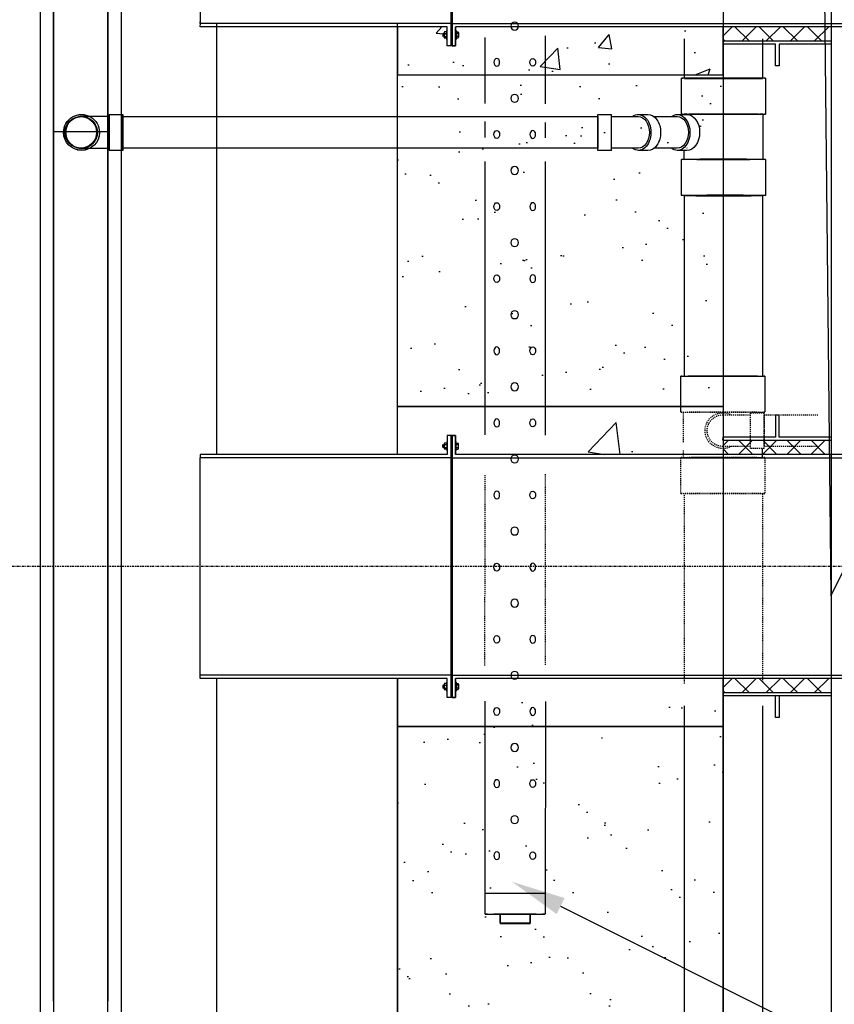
# Model space of a CAD drawing. Header units: inches. Extents: x -382 to 7445, y 651 to 1248.
# Tile 12 of 18: x 2131 to 2221, y 905 to 1014. Entities that reach past the tile are written whole.
import ezdxf
from ezdxf import colors
from ezdxf.entities.mleader import LeaderData, LeaderLine
from ezdxf.math import Vec2, Vec3

# ---------------------------------------------------------------- set-up
doc = ezdxf.new("R2010")
doc.units = ezdxf.units.IN
doc.header["$MEASUREMENT"] = 0
doc.linetypes.add('Center 1_4_', pattern=[0.53125, 0.25, -0.09375, 0.09375, -0.09375])
doc.linetypes.add('Dash - 1_16_', pattern=[0.1875, 0.125, -0.0625])
for name, color, linetype in [('A-DETL', 90, 'Continuous'), ('A-DETL-CNTR', 5, 'Center 1_4_'), ('A-DETL-THIN', 151, 'Continuous'), ('P-PIPE', 3, 'Continuous'), ('S-ANNO-NOTE', 2, 'Continuous')]:
    doc.layers.add(name, color=color, linetype=linetype)
doc.layers.add('A-FLOR-PATT', color=9, linetype='Continuous', true_color=0x808080)
doc.layers.add('A-WALL-PATT', color=9, linetype='Continuous', true_color=0x808080)
doc.styles.add('Annotative', font='romans.shx', dxfattribs={"width": 0.8, "height": 0.125})
pattern_1 = [(45, (-1543.1591, 609.7329), (-1.3357247, 1.3357247), []), (135, (-1543.1591, 609.7329), (-1.3357247, -1.3357247), [])]
pattern_2 = [(50, (0, 0), (28.6904, -2.51009), [3, -33]), (355, (0, 0), (-5.55005, 30.0877), [2.4, -26.4]), (100.4514, (2.39, -0.21), (23.14035, 27.5776), [2.5496, -28.0457]), (46.1842, (0, 8), (42.68965, -6.62077), [4.5, -49.5]), (96.6356, (3.557, 7.45), (37.3865, 38.96474), [3.8244, -42.06855]), (351.1842, (0, 8), (37.3865, 38.96474), [3.6, -39.6]), (21, (4, 6), (23.87628, -16.10476), [3, -33]), (326, (4, 6), (9.7326, 29.006), [2.4, -26.4]), (71.4514, (5.99, 4.658), (33.6089, 12.90125), [2.5496, -28.0457]), (37.5, (0, 0), (0.486394, 13.315754), [0, -26.08, 0, -26.8, 0, -26.5]), (7.5, (0, 0), (10.52278, 15.77647), [0, -15.28, 0, -25.48, 0, -10.1]), (327.5, (-8.92, 0), (21.352897, -0.902195), [0, -10, 0, -31.2, 0, -41.4]), (317.5, (-12.92, 0), (23.32745, 4.0042), [0, -13, 0, -20.72, 0, -29.4])]

# ---------------------------------------------------------------- blocks, each defined once
blk = doc.blocks.new('Mechanical_Box_H_rvt-1-ENLARGED MECHANICAL ROOM DRAIN AND VENT PLAN 1')
at = {"layer": 'A-DETL-THIN', "lineweight": -3}
for p, q in [((267.58, 900.7), (267.58, 1243.31)), ((269.08, 902.2), (269.08, 1243.31)), ((275.08, 1242.95), (275.08, 902.2)), ((276.58, 1242.95), (276.58, 900.7)), ((269.08, 1152.32), (269.08, 905.16)), ((275.08, 905.16), (275.08, 1152.32))]:
    blk.add_line(p, q, dxfattribs=at)
at = {"layer": 'A-WALL-PATT', "lineweight": -3}
blk.add_line((269.12, 1001.22), (275.12, 1001.22), dxfattribs=at)
at = {"layer": 'P-PIPE', "lineweight": -3}
for p, q in [((220.76, 1011.83), (220.76, 1004.33)), ((196.72, 1011.51), (196.72, 1007.11)), ((205.34, 1007.11), (205.34, 1011.51)), ((227.39, 1004.35), (227.39, 1011.65)), ((196.4, 1007.15), (196.4, 1003.17)), ((205.66, 1003.17), (205.67, 1007.15)), ((196.69, 1003.17), (196.69, 998.18)), ((206.14, 1003.13), (205.07, 1003.13)), ((210.45, 1003.13), (209.38, 1003.13)), ((214.93, 1003.13), (213.43, 1003.13)), ((213.43, 999.17), (213.43, 1003.13)), ((214.93, 1001.15), (214.93, 1003.13)), ((268.93, 1003.13), (267.43, 1003.13)), ((267.43, 1001.15), (267.43, 1003.13)), ((267.43, 1003.13), (267.43, 1001.15)), ((268.93, 1001.15), (268.93, 1003.13)), ((268.93, 1003.13), (268.93, 1001.15)), ((208.71, 1002.9), (206.14, 1002.9)), ((211.21, 1002.9), (210.45, 1002.9)), ((212.28, 1002.9), (211.21, 1002.9)), ((213.43, 1002.9), (212.28, 1002.9)), ((237.08, 1002.9), (214.93, 1002.9)), ((214.93, 1002.9), (214.93, 1001.15)), ((220.76, 1002.25), (220.76, 1000.54)), ((227.39, 1000.6), (227.39, 1002.37)), ((267.43, 1002.9), (237.08, 1002.9)), ((267.43, 1002.9), (267.43, 1001.15)), ((267.43, 1001.15), (267.43, 1002.9)), ((213.43, 1001.15), (213.43, 1001.15)), ((213.43, 1001.15), (213.43, 1001.15)), ((213.43, 1001.15), (213.43, 1001.15)), ((213.43, 1001.15), (213.43, 1001.15)), ((214.93, 1001.15), (214.93, 999.4)), ((214.93, 999.17), (214.93, 1001.15)), ((214.93, 1001.15), (214.93, 1001.15)), ((214.93, 1001.15), (214.93, 1001.15)), ((267.43, 1001.15), (267.43, 999.4)), ((267.43, 999.4), (267.43, 1001.15)), ((267.43, 1001.15), (267.43, 999.17)), ((267.43, 999.17), (267.43, 1001.15)), ((268.93, 1001.15), (268.93, 999.17)), ((268.93, 999.17), (268.93, 1001.15)), ((268.93, 1001.15), (268.93, 1001.15)), ((268.93, 1001.15), (268.93, 1001.15)), ((270.02, 1001.16), (270.02, 1001.15)), ((273.98, 1001.15), (273.98, 1001.16)), ((205.06, 999.4), (205.07, 999.4)), ((205.07, 999.17), (206.14, 999.17)), ((205.37, 998.17), (205.37, 999.07)), ((206.14, 999.4), (208.59, 999.4)), ((209.38, 999.17), (210.45, 999.17)), ((210.45, 999.4), (211.38, 999.4)), ((211.38, 999.4), (212.47, 999.4)), ((212.47, 999.4), (213.43, 999.4)), ((213.43, 999.17), (214.93, 999.17)), ((214.93, 999.4), (237.08, 999.4)), ((237.08, 999.4), (267.43, 999.4)), ((267.43, 999.17), (268.93, 999.17)), ((196.39, 998.18), (196.39, 994.2)), ((205.66, 994.2), (205.66, 998.17)), ((220.76, 997.96), (220.76, 967.69)), ((227.39, 967.73), (227.39, 997.96)), ((196.72, 994.16), (196.72, 974.25)), ((205.34, 974.26), (205.34, 994.16)), ((196.46, 974.22), (196.46, 970.27)), ((205.73, 970.3), (205.73, 974.22)), ((196.76, 966.23), (196.76, 965.23)), ((196.72, 937.79), (196.72, 735.8)), ((205.34, 893.21), (205.34, 937.79)), ((220.7, 938.28), (220.76, 914.78)), ((227.39, 914.78), (227.39, 938.3)), ((220.76, 917.07), (227.39, 917.07)), ((222.42, 914.8), (222.42, 913.8)), ((222.42, 913.76), (222.42, 914.76)), ((222.42, 913.8), (225.73, 913.8)), ((222.42, 913.76), (222.42, 913.8)), ((225.73, 913.8), (225.73, 914.8)), ((225.73, 914.76), (225.73, 913.76)), ((225.73, 913.8), (225.73, 913.76)), ((225.73, 913.76), (222.42, 913.76))]:
    blk.add_line(p, q, dxfattribs=at)
at = {"layer": 'P-PIPE', "linetype": 'Dash - 1_16_', "lineweight": -3}
for p, q in [((196.53, 969.96), (190.61, 969.96)), ((196.53, 968.21), (196.53, 970.19)), ((198.03, 970.19), (196.53, 970.19)), ((196.53, 969.96), (196.53, 968.21)), ((196.76, 970.24), (196.76, 970.18)), ((198.03, 966.23), (198.03, 970.19)), ((201.09, 969.96), (198.03, 969.96)), ((201.09, 970.19), (201.09, 970.19)), ((201.09, 970.19), (201.09, 970.19)), ((201.09, 970.19), (201.09, 970.19)), ((205.44, 966.94), (205.44, 970.24)), ((196.53, 968.21), (196.53, 966.46)), ((196.53, 966.23), (196.53, 968.21)), ((196.53, 968.21), (196.53, 968.21)), ((196.53, 968.21), (196.53, 968.21)), ((198.03, 968.21), (198.03, 968.21)), ((198.03, 968.21), (198.03, 968.21)), ((198.03, 968.21), (198.03, 968.21)), ((198.03, 968.21), (198.03, 968.21)), ((190.75, 966.46), (196.53, 966.46)), ((196.53, 966.23), (198.03, 966.23)), ((198.03, 966.46), (201.09, 966.46)), ((201.09, 966.23), (201.09, 966.23)), ((205.44, 965.23), (205.44, 966.07)), ((196.46, 965.23), (196.46, 961.26)), ((205.73, 961.25), (205.73, 965.23)), ((220.76, 963.38), (220.76, 942.32)), ((227.4, 942.25), (227.39, 963.38)), ((196.72, 961.24), (196.72, 940.36)), ((205.34, 940.27), (205.34, 961.24))]:
    blk.add_line(p, q, dxfattribs=at)
at = {"layer": 'P-PIPE', "lineweight": -3, "flags": 128}
for points in [[(268.93, 1002.9), (269.06, 1002.9), (269.18, 1002.9), (269.3, 1002.9), (269.42, 1002.9), (269.54, 1002.9), (269.66, 1002.9), (269.78, 1002.9), (269.9, 1002.9), (270.01, 1002.9), (270.13, 1002.9), (270.24, 1002.9), (270.35, 1002.9), (270.46, 1002.9), (270.56, 1002.9), (270.66, 1002.9), (270.76, 1002.9), (270.86, 1002.9), (270.95, 1002.9), (271.04, 1002.9), (271.13, 1002.9), (271.22, 1002.9), (271.3, 1002.9), (271.37, 1002.9), (271.44, 1002.9), (271.51, 1002.9), (271.58, 1002.9), (271.64, 1002.9), (271.69, 1002.9), (271.74, 1002.9), (271.79, 1002.9), (271.83, 1002.9), (271.87, 1002.9), (271.9, 1002.9), (271.93, 1002.9), (271.95, 1002.9), (271.97, 1002.9), (271.98, 1002.9), (271.99, 1002.9), (272, 1002.9), (272, 1002.9)], [(270.25, 1001.15), (270.25, 1001.22), (270.25, 1001.29), (270.26, 1001.36), (270.27, 1001.43), (270.28, 1001.5), (270.3, 1001.57), (270.32, 1001.64), (270.34, 1001.7), (270.36, 1001.77), (270.39, 1001.83), (270.41, 1001.9), (270.45, 1001.96), (270.48, 1002.02), (270.51, 1002.08), (270.55, 1002.14), (270.59, 1002.2), (270.64, 1002.25), (270.68, 1002.31), (270.73, 1002.36), (270.78, 1002.41), (270.83, 1002.46), (270.88, 1002.5), (270.94, 1002.55), (270.99, 1002.59), (271.05, 1002.63), (271.11, 1002.66), (271.17, 1002.7), (271.23, 1002.73), (271.3, 1002.76), (271.36, 1002.78), (271.43, 1002.81), (271.5, 1002.83), (271.56, 1002.85), (271.63, 1002.86), (271.7, 1002.88), (271.77, 1002.89), (271.84, 1002.9), (271.91, 1002.9), (271.98, 1002.9), (272, 1002.9)], [(272, 1002.9), (272.07, 1002.9), (272.14, 1002.9), (272.21, 1002.89), (272.28, 1002.88), (272.35, 1002.87), (272.41, 1002.85), (272.48, 1002.83), (272.55, 1002.81), (272.61, 1002.79), (272.68, 1002.76), (272.74, 1002.74), (272.81, 1002.71), (272.87, 1002.67), (272.93, 1002.64), (272.99, 1002.6), (273.04, 1002.56), (273.1, 1002.51), (273.15, 1002.47), (273.2, 1002.42), (273.25, 1002.37), (273.3, 1002.32), (273.35, 1002.27), (273.39, 1002.21), (273.43, 1002.16), (273.47, 1002.1), (273.51, 1002.04), (273.54, 1001.98), (273.57, 1001.92), (273.6, 1001.85), (273.63, 1001.79), (273.65, 1001.72), (273.67, 1001.65), (273.69, 1001.59), (273.71, 1001.52), (273.72, 1001.45), (273.73, 1001.38), (273.74, 1001.31), (273.75, 1001.24), (273.75, 1001.17), (273.75, 1001.15)], [(272, 999.4), (271.93, 999.4), (271.86, 999.41), (271.79, 999.42), (271.72, 999.43), (271.65, 999.44), (271.58, 999.45), (271.51, 999.47), (271.45, 999.49), (271.38, 999.52), (271.32, 999.54), (271.25, 999.57), (271.19, 999.6), (271.13, 999.63), (271.07, 999.67), (271.01, 999.71), (270.95, 999.75), (270.9, 999.79), (270.84, 999.84), (270.79, 999.88), (270.74, 999.93), (270.69, 999.99), (270.65, 1000.04), (270.61, 1000.09), (270.56, 1000.15), (270.52, 1000.21), (270.49, 1000.27), (270.45, 1000.33), (270.42, 1000.39), (270.39, 1000.45), (270.37, 1000.52), (270.34, 1000.58), (270.32, 1000.65), (270.3, 1000.72), (270.29, 1000.79), (270.27, 1000.86), (270.26, 1000.92), (270.25, 1000.99), (270.25, 1001.06), (270.25, 1001.13), (270.25, 1001.15)], [(273.75, 1001.15), (273.75, 1001.08), (273.74, 1001.01), (273.73, 1000.94), (273.72, 1000.87), (273.71, 1000.81), (273.7, 1000.74), (273.68, 1000.67), (273.66, 1000.6), (273.64, 1000.54), (273.61, 1000.47), (273.58, 1000.41), (273.55, 1000.34), (273.52, 1000.28), (273.48, 1000.22), (273.44, 1000.16), (273.4, 1000.11), (273.36, 1000.05), (273.31, 1000), (273.27, 999.95), (273.22, 999.9), (273.17, 999.85), (273.11, 999.8), (273.06, 999.76), (273, 999.72), (272.94, 999.68), (272.88, 999.64), (272.82, 999.61), (272.76, 999.58), (272.7, 999.55), (272.63, 999.52), (272.57, 999.5), (272.5, 999.48), (272.43, 999.46), (272.36, 999.44), (272.29, 999.43), (272.23, 999.42), (272.16, 999.41), (272.09, 999.41), (272.02, 999.4), (272, 999.4)], [(272, 999.4), (271.99, 999.4), (271.99, 999.4), (271.98, 999.4), (271.96, 999.4), (271.94, 999.4), (271.91, 999.4), (271.88, 999.4), (271.84, 999.4), (271.8, 999.4), (271.76, 999.4), (271.71, 999.4), (271.65, 999.4), (271.59, 999.4), (271.53, 999.4), (271.46, 999.4), (271.39, 999.4), (271.32, 999.4), (271.24, 999.4), (271.15, 999.4), (271.07, 999.4), (270.98, 999.4), (270.89, 999.4), (270.79, 999.4), (270.69, 999.4), (270.59, 999.4), (270.48, 999.4), (270.38, 999.4), (270.27, 999.4), (270.16, 999.4), (270.04, 999.4), (269.93, 999.4), (269.81, 999.4), (269.69, 999.4), (269.58, 999.4), (269.45, 999.4), (269.33, 999.4), (269.21, 999.4), (269.09, 999.4), (268.97, 999.4), (268.93, 999.4)]]:
    blk.add_lwpolyline(points, dxfattribs=at)
at = {"layer": 'P-PIPE', "lineweight": -3}
for centre in [(224.11, 1012.89), (224.11, 1004.92), (224.11, 996.95), (224.11, 988.98), (224.11, 981.01), (224.11, 973.04), (224.11, 965.07), (224.11, 957.11), (224.11, 949.14), (224.11, 941.17), (224.11, 933.2), (224.11, 925.23)]:
    blk.add_circle(centre, 0.432, dxfattribs=at)
for start, end in [(0, 180), (180, 0)]:
    blk.add_arc((272.08, 1001.16), 1.75, start, end, dxfattribs=at)
at = {"layer": 'P-PIPE', "linetype": 'Dash - 1_16_', "lineweight": -3}
for radius, start, end in [(1.98, 360, 117.8363), (1.75, 270.0529, 89.9922), (1.98, 242.1636, 360)]:
    blk.add_arc((201.09, 968.21), radius, start, end, dxfattribs=at)
at = {"layer": 'P-PIPE', "lineweight": -3, "extrusion": (0, 0, -1)}
for centre, major_axis in [((222.12, 1008.9), (0, 0.432)), ((222.12, 1008.9), (0, 0.432)), ((226.1, 1000.93), (0, -0.432)), ((226.1, 992.96), (0, -0.432)), ((226.1, 985), (0, -0.432)), ((222.12, 977.03), (0, 0.432)), ((222.12, 977.03), (0, 0.432)), ((222.12, 969.06), (0, 0.432)), ((222.12, 961.09), (0, 0.432)), ((222.12, 961.09), (0, 0.432)), ((226.1, 953.12), (0, -0.432)), ((226.1, 945.15), (0, -0.432)), ((226.1, 937.18), (0, -0.432)), ((222.12, 929.21), (0, 0.432)), ((222.12, 929.21), (0, 0.432)), ((222.12, 921.25), (0, 0.432))]:
    blk.add_ellipse(centre, major_axis=major_axis, ratio=0.727074, dxfattribs=at)
at = {"layer": 'P-PIPE', "lineweight": -3}
for centre, major_axis in [((226.1, 1008.9), (0, 0.432)), ((222.12, 1000.93), (0, -0.432)), ((222.12, 1000.93), (0, -0.432)), ((222.12, 992.96), (0, -0.432)), ((222.12, 985), (0, -0.432)), ((222.12, 985), (0, -0.432)), ((226.1, 977.03), (0, 0.432)), ((226.1, 969.06), (0, 0.432)), ((226.1, 961.09), (0, 0.432)), ((222.12, 953.12), (0, -0.432)), ((222.12, 953.12), (0, -0.432)), ((222.12, 945.15), (0, -0.432)), ((222.12, 937.18), (0, -0.432)), ((222.12, 937.18), (0, -0.432)), ((226.1, 929.21), (0, 0.432)), ((226.1, 921.25), (0, 0.432))]:
    blk.add_ellipse(centre, major_axis=major_axis, ratio=0.727074, dxfattribs=at)
for centre, major_axis, ratio, start_param, end_param in [((201.03, 1007.15), (-4.63, 0), 0.010234, 5.497816, 6.283185), ((201.03, 1007.15), (-4.63, 0), 0.010234, 0.000028, 1.580784), ((201.03, 1007.11), (-4.31, 0), 0.010271, 4.712389, 6.283185), ((201.03, 1007.11), (-4.31, 0), 0.010271, 0, 1.570796), ((201.03, 1007.15), (-4.63, 0), 0.010234, 4.70241, 5.497816), ((201.03, 1007.11), (-4.31, 0), 0.010271, 4.701664, 4.712389), ((201.03, 1007.11), (-4.31, 0), 0.010271, 1.570796, 1.581529), ((201.03, 1007.15), (-4.63, 0), 0.010234, 3.141621, 4.70241), ((201.03, 1007.11), (-4.31, 0), 0.010271, 3.141593, 4.701664), ((201.03, 1007.11), (-4.31, 0), 0.010271, 1.581529, 3.141593), ((201.03, 1007.15), (-4.63, 0), 0.010234, 1.580784, 2.356223), ((201.03, 1007.15), (-4.63, 0), 0.010234, 2.356223, 3.141593), ((201.03, 1003.17), (-4.63, 0), 0.010234, 5.497816, 6.283185), ((201.03, 1003.17), (-4.63, 0), 0.010234, 0.000028, 1.581167), ((201.03, 1003.17), (-4.34, 0), 0.010234, 5.497816, 6.283185), ((201.03, 1003.17), (-4.34, 0), 0.010234, 0.000028, 1.581871), ((201.03, 1003.17), (-4.63, 0), 0.010234, 4.702027, 5.497816), ((201.03, 1003.17), (-4.34, 0), 0.010234, 4.701323, 5.497816), ((201.03, 1003.17), (-4.63, 0), 0.010234, 3.141621, 4.702027), ((201.03, 1003.17), (-4.34, 0), 0.010234, 3.141621, 4.701323), ((201.03, 1003.17), (-4.63, 0), 0.010234, 1.581167, 2.356223), ((201.03, 1003.17), (-4.34, 0), 0.010234, 1.581871, 2.356223), ((205.07, 1001.15), (0, 1.98), 0.707107, 0.006925, 3.148517), ((201.03, 1003.17), (-4.34, 0), 0.010234, 2.356223, 3.141593), ((201.03, 1003.17), (-4.63, 0), 0.010234, 2.356223, 3.141593), ((206.14, 1001.15), (0, 1.98), 0.707107, 0.006925, 3.148517), ((206.14, 1001.15), (0, 1.98), 0.707107, 5.79735, 6.29011), ((209.38, 1001.15), (0, 1.98), 0.707107, 6.283185, 7.853982), ((210.45, 1001.15), (0, 1.98), 0.707107, 5.79735, 7.853982), ((272, 1001.15), (1.98, 0), 0.999999, 0, 3.141593), ((272, 1001.16), (1.98, 0), 0.999999, 0, 3.141593), ((206.14, 1001.15), (0, 1.75), 0.70408, 0, 1.570796), ((210.45, 1001.15), (0, 1.75), 0.707107, 6.283185, 7.853982), ((272, 1001.15), (1.75, 0), 0.999999, 0, 3.141593), ((206.14, 1001.15), (0, 1.75), 0.70408, 1.570796, 3.141593), ((209.38, 1001.15), (0, 1.98), 0.707107, 1.570796, 3.141593), ((210.45, 1001.15), (0, 1.98), 0.707107, 1.570796, 3.627428), ((210.45, 1001.15), (0, 1.75), 0.707107, 1.570796, 3.141593), ((272, 1001.16), (1.98, 0), 0.999999, 3.141593, 6.283185), ((272, 1001.15), (1.98, 0), 0.999999, 3.141593, 6.283185), ((272, 1001.15), (1.75, 0), 0.999999, 3.141593, 6.283185), ((206.14, 1001.15), (0, 1.98), 0.707107, 3.148517, 3.627428), ((201.03, 998.18), (-4.63, 0), 0.010234, 5.497816, 6.283185), ((201.03, 998.18), (-4.63, 0), 0.010234, 0.000028, 1.581647), ((201.03, 998.18), (-4.34, 0), 0.010234, 5.497816, 6.283185), ((201.03, 998.18), (-4.34, 0), 0.010234, 0.000028, 1.582384), ((201.03, 998.18), (-4.63, 0), 0.010234, 4.701547, 5.497816), ((201.03, 998.18), (-4.34, 0), 0.010234, 4.70081, 5.497816), ((201.03, 998.18), (-4.34, 0), 0.010234, 3.141621, 4.70081), ((201.03, 998.18), (-4.63, 0), 0.010234, 3.141621, 4.701547), ((201.03, 998.18), (-4.34, 0), 0.010234, 1.582384, 2.356223), ((201.03, 998.18), (-4.63, 0), 0.010234, 1.581647, 2.356223), ((201.03, 998.18), (-4.34, 0), 0.010234, 2.356223, 3.141593), ((201.03, 998.18), (-4.63, 0), 0.010234, 2.356223, 3.141593), ((201.03, 994.2), (-4.63, 0), 0.010234, 5.497816, 6.283185), ((201.03, 994.2), (-4.63, 0), 0.010234, 0.000028, 1.58203), ((201.03, 994.16), (4.31, 0), 0.010416, 1.570796, 3.141593), ((201.03, 994.16), (4.31, 0), 0.010416, 3.141593, 4.712389), ((201.03, 994.2), (-4.63, 0), 0.010234, 4.701164, 5.497816), ((201.03, 994.16), (4.31, 0), 0.010416, 1.560063, 1.570796), ((201.03, 994.16), (4.31, 0), 0.010416, 4.712389, 4.723122), ((201.03, 994.2), (-4.63, 0), 0.010234, 3.141621, 4.701164), ((201.03, 994.16), (4.31, 0), 0.010416, 0, 1.560063), ((201.03, 994.16), (4.31, 0), 0.010416, 4.723122, 6.283185), ((201.03, 994.2), (-4.63, 0), 0.010234, 1.58203, 2.356223), ((201.03, 994.2), (-4.63, 0), 0.010234, 2.356223, 3.141593), ((201.1, 974.22), (-4.63, 0), 0.010372, 4.717068, 6.282416), ((201.1, 974.22), (-4.63, 0), 0.010372, 0, 1.566136), ((201.1, 974.22), (-4.63, 0), 0.010372, 4.71162, 4.717068), ((201.1, 974.22), (-4.63, 0), 0.010372, 3.141593, 4.71162), ((201.1, 974.22), (-4.63, 0), 0.010372, 1.570027, 3.140824), ((224.08, 914.78), (3.31, 0), 0.010416, 1.570796, 3.141593), ((224.08, 914.78), (3.31, 0), 0.010416, 1.570796, 3.141593), ((224.08, 914.78), (3.31, 0), 0.010416, 3.141593, 4.712389), ((224.08, 914.78), (3.31, 0), 0.010416, 3.141593, 4.712389), ((224.08, 914.78), (3.31, 0), 0.010416, 0, 1.570796), ((224.08, 914.78), (3.31, 0), 0.010416, 0, 1.570796), ((224.08, 914.78), (3.31, 0), 0.010416, 4.712389, 6.283185), ((224.08, 914.78), (3.31, 0), 0.010416, 4.712389, 6.283185)]:
    blk.add_ellipse(centre, major_axis=major_axis, ratio=ratio, start_param=start_param, end_param=end_param, dxfattribs=at)
at = {"layer": 'P-PIPE', "linetype": 'Dash - 1_16_', "lineweight": -3}
for centre, major_axis, start_param, end_param in [((201.1, 970.24), (-4.63, 0), 4.716976, 6.282416), ((201.1, 970.24), (-4.63, 0), 0, 1.566228), ((201.1, 970.24), (-4.63, 0), 4.71162, 4.716976), ((201.1, 970.24), (-4.34, 0), 4.71162, 4.717287), ((201.1, 970.24), (-4.63, 0), 1.570027, 3.140824), ((201.1, 970.24), (-4.63, 0), 3.141593, 4.71162), ((201.1, 965.23), (-4.63, 0), 4.716861, 6.282416), ((201.1, 965.23), (-4.63, 0), 0, 1.566344), ((201.1, 965.23), (-4.34, 0), 4.717164, 6.282416), ((201.1, 965.23), (-4.34, 0), 0, 1.566041), ((201.1, 965.23), (-4.34, 0), 4.71162, 4.717164), ((201.1, 965.23), (-4.63, 0), 4.71162, 4.716861), ((201.1, 965.23), (-4.34, 0), 1.570027, 3.140824), ((201.1, 965.23), (-4.63, 0), 1.570027, 3.140824), ((201.1, 965.23), (-4.34, 0), 3.141593, 4.71162), ((201.1, 965.23), (-4.63, 0), 3.141593, 4.71162), ((201.1, 961.26), (-4.63, 0), 4.716769, 6.282416), ((201.1, 961.26), (-4.63, 0), 0, 1.566436), ((201.1, 961.26), (-4.63, 0), 4.71162, 4.716769), ((201.1, 961.26), (-4.63, 0), 1.570027, 3.140824), ((201.1, 961.26), (-4.63, 0), 3.141593, 4.71162)]:
    blk.add_ellipse(centre, major_axis=major_axis, ratio=0.010372, start_param=start_param, end_param=end_param, dxfattribs=at)

msp = doc.modelspace()

# ---------------------------------------------------------------- hatches: boundary and pattern name
at = {"layer": 'A-FLOR-PATT'}
h = msp.add_hatch(color=8, dxfattribs=at)
h.paths.add_polyline_path([(2178.9692, 1010.7345), (2178.9692, 1011.7675), (2179.1275, 1011.7675), (2179.1275, 1010.7345)])
h.paths.add_polyline_path([(2179.1275, 1012.0892), (2178.9692, 1012.0892), (2178.9692, 1013.2059), (2179.1275, 1013.2059), (2179.1275, 1012.8073)])
h = msp.add_hatch(dxfattribs=at)
h.set_pattern_fill('FP_3', color=8, style=0, pattern_type=2)
h.set_pattern_definition([(45, (-1543.1591, 681.7329), (-1.3357247, 1.3357247), []), (135, (-1543.1591, 681.7329), (-1.3357247, -1.3357247), [])])
h.paths.add_polyline_path([(2214.7426, 1012.8301), (2221.0774, 1012.8301), (2221.0774, 1011.2624), (2209.0774, 1011.2624), (2209.0774, 1012.8301), (2213.6117, 1012.8301)])
h = msp.add_hatch(color=8, dxfattribs=at)
h.paths.add_polyline_path([(2178.9692, 967.6774), (2178.9692, 966.6444), (2179.1275, 966.6444), (2179.1275, 967.6774)])
h.paths.add_polyline_path([(2179.1275, 966.3226), (2178.9692, 966.3226), (2178.9692, 965.2059), (2179.1275, 965.2059), (2179.1275, 965.6046)])
h = msp.add_hatch(dxfattribs=at)
h.set_pattern_fill('FP_3', color=8, style=0, pattern_type=2)
h.set_pattern_definition(pattern_1)
h.paths.add_polyline_path([(2214.7426, 965.5818), (2221.0774, 965.5818), (2221.0774, 967.1495), (2209.0774, 967.1495), (2209.0774, 965.5818), (2213.6117, 965.5818)])
h = msp.add_hatch(color=8, dxfattribs=at)
h.paths.add_polyline_path([(2178.9692, 938.7345), (2178.9692, 939.7675), (2179.1275, 939.7675), (2179.1275, 938.7345)])
h.paths.add_polyline_path([(2179.1275, 940.0892), (2178.9692, 940.0892), (2178.9692, 941.2059), (2179.1275, 941.2059), (2179.1275, 940.8073)])
h = msp.add_hatch(dxfattribs=at)
h.set_pattern_fill('FP_3', color=8, style=0, pattern_type=2)
h.set_pattern_definition(pattern_1)
h.paths.add_polyline_path([(2214.7426, 940.8301), (2221.0774, 940.8301), (2221.0774, 939.2624), (2209.0774, 939.2624), (2209.0774, 940.8301), (2213.6117, 940.8301)])
at = {"layer": 'A-WALL-PATT', "transparency": 33554559}
h = msp.add_hatch(dxfattribs=at)
h.set_pattern_fill('AR-CONC', color=8, scale=2.5, style=0)
h.set_pattern_definition([(50, (0, 0), (17.931505, -1.5688), [1.875, -20.625]), (355, (0, 0), (-3.46878, 18.8048), [1.5, -16.5]), (100.45144, (1.494, -0.13), (14.46272, 17.236), [1.5935, -17.52855]), (46.1842, (0, 5), (26.68103, -4.13798), [2.8125, -30.9375]), (96.6356, (2.223, 4.655), (23.36655, 24.35297), [2.39026, -26.29284]), (351.1842, (0, 5), (23.36655, 24.35297), [2.25, -24.75]), (21, (2.5, 3.75), (14.92268, -10.06547), [1.875, -20.625]), (326, (2.5, 3.75), (6.08288, 18.12875), [1.5, -16.5]), (71.45144, (3.744, 2.911), (21.00556, 8.06328), [1.5935, -17.52855]), (37.5, (0, 0), (0.303996, 8.322346), [0, -16.3, 0, -16.75, 0, -16.5625]), (7.5, (0, 0), (6.57674, 9.860293), [0, -9.55, 0, -15.925, 0, -6.3125]), (327.5, (-5.575, 0), (13.34556, -0.563872), [0, -6.25, 0, -19.5, 0, -25.875]), (317.5, (-8.075, 0), (14.579654, 2.502625), [0, -8.125, 0, -12.95, 0, -18.375])])
h.paths.add_polyline_path([(2209.0774, 1007.5309), (2209.0774, 1012.8309), (2179.5042, 1012.8309), (2179.5042, 1010.7259), (2178.5925, 1010.7259), (2178.5925, 1012.8309), (2173.0774, 1012.8309), (2173.0774, 1007.5309)])
at = {"layer": 'A-WALL-PATT'}
h = msp.add_hatch(dxfattribs=at)
h.set_pattern_fill('AR-SAND', color=8, scale=5, style=0)
h.paths.add_polyline_path([(2173.0774, 970.8809), (2173.0774, 1007.5309), (2209.0773, 1007.5309), (2209.0773, 970.8809)])
at = {"layer": 'A-WALL-PATT', "transparency": 33554559}
h = msp.add_hatch(dxfattribs=at)
h.set_pattern_fill('AR-CONC', color=8, scale=4, style=0)
h.set_pattern_definition(pattern_2)
h.paths.add_polyline_path([(2209.0774, 970.8809), (2209.0774, 965.5809), (2179.5042, 965.5809), (2179.5042, 967.6859), (2178.5925, 967.6859), (2178.5925, 965.5809), (2173.0774, 965.5809), (2173.0774, 970.8809)])
h = msp.add_hatch(dxfattribs=at)
h.set_pattern_fill('AR-CONC', color=8, scale=4, style=0)
h.set_pattern_definition(pattern_2)
h.paths.add_polyline_path([(2209.0774, 935.5309), (2209.0774, 940.8309), (2179.5042, 940.8309), (2179.5042, 938.7259), (2178.5925, 938.7259), (2178.5925, 940.8309), (2173.0774, 940.8309), (2173.0774, 935.5309)])
at = {"layer": 'A-WALL-PATT'}
h = msp.add_hatch(dxfattribs=at)
h.set_pattern_fill('AR-SAND', color=8, scale=5, style=0)
h.paths.add_polyline_path([(2209.0774, 851.2059), (2209.0774, 935.5309), (2173.0774, 935.5309), (2173.0774, 893.2059), (2201.0774, 893.2059), (2201.0774, 851.2059)])

# ---------------------------------------------------------------- linework, layer by layer
at = {"layer": 'A-DETL'}
for p, q in [((2178.9692, 1039.6859), (2178.9692, 1010.7259)), ((2179.1275, 1039.6859), (2179.1275, 1010.7259)), ((2151.2931, 1013.2059), (2151.2931, 1037.2059)), ((2151.2884, 1013.2059), (2151.2931, 1013.5809)), ((2151.2884, 1012.8309), (2151.2931, 1013.2059)), ((2178.5925, 1012.8309), (2151.2884, 1012.8309)), ((2178.9692, 1013.2059), (2151.2931, 1013.2059)), ((2178.5925, 1010.7259), (2178.5925, 1012.8309)), ((2179.1275, 1013.2059), (2223.0774, 1013.2059)), ((2223.0774, 1012.8309), (2179.5042, 1012.8309)), ((2179.5042, 1010.7259), (2179.5042, 1012.8309)), ((2178.1215, 1012.0782), (2178.084, 1012.0407)), ((2178.084, 1012.0407), (2178.084, 1011.7887)), ((2178.084, 1011.7887), (2178.1387, 1011.7512)), ((2178.1373, 1012.0508), (2178.1215, 1012.0782)), ((2178.1525, 1012.0782), (2178.1373, 1012.0508)), ((2178.1387, 1011.7512), (2178.1525, 1011.7808)), ((2178.1682, 1012.0508), (2178.1525, 1012.0782)), ((2178.1525, 1011.7808), (2178.1696, 1011.7512)), ((2178.1834, 1012.0782), (2178.1682, 1012.0508)), ((2178.1696, 1011.7512), (2178.1834, 1011.7808)), ((2178.1992, 1012.0508), (2178.1834, 1012.0782)), ((2178.1834, 1011.7808), (2178.2006, 1011.7512)), ((2178.2144, 1012.0782), (2178.1992, 1012.0508)), ((2178.2006, 1011.7512), (2178.2144, 1011.7808)), ((2178.2301, 1012.0508), (2178.2144, 1012.0782)), ((2178.2144, 1011.7808), (2178.2315, 1011.7512)), ((2178.2453, 1012.0782), (2178.2301, 1012.0508)), ((2178.2315, 1011.7512), (2178.2453, 1011.7808)), ((2178.2624, 1012.0484), (2178.2453, 1012.0782)), ((2178.2453, 1011.7808), (2178.2624, 1011.7512)), ((2178.2624, 1011.6649), (2178.2624, 1012.1645)), ((2178.5285, 1012.2508), (2178.2967, 1012.2508)), ((2178.2967, 1012.0781), (2178.5285, 1012.0781)), ((2178.2967, 1011.7512), (2178.5285, 1011.7512)), ((2178.5285, 1011.4196), (2178.5285, 1012.4234)), ((2178.5285, 1012.4234), (2178.5925, 1012.4234)), ((2179.1275, 1012.0892), (2178.9692, 1012.0892)), ((2178.9692, 1011.7675), (2179.1275, 1011.7675)), ((2179.5042, 1012.4234), (2179.5682, 1012.4234)), ((2179.5682, 1012.4234), (2179.5682, 1011.4196)), ((2179.5682, 1012.2644), (2179.7966, 1012.2644)), ((2179.7966, 1012.0917), (2179.5682, 1012.0917)), ((2179.7966, 1011.7649), (2179.5682, 1011.7649)), ((2179.8309, 1012.1781), (2179.8309, 1011.6785)), ((2178.5285, 1011.5786), (2178.2967, 1011.5786)), ((2178.5925, 1011.4196), (2178.5285, 1011.4196)), ((2178.9692, 1010.7259), (2178.5925, 1010.7259)), ((2179.1275, 1010.7345), (2178.9692, 1010.7345)), ((2179.1275, 1010.7259), (2179.5042, 1010.7259)), ((2179.5682, 1011.4196), (2179.5042, 1011.4196)), ((2179.5682, 1011.5922), (2179.7966, 1011.5922)), ((2209.0774, 1011.2624), (2221.0774, 1011.2624)), ((2209.0774, 1011.2624), (2209.0774, 1010.917)), ((2214.889, 1010.917), (2209.0774, 1010.917)), ((2214.889, 1008.5093), (2214.889, 1010.917)), ((2221.0774, 1010.917), (2215.2657, 1010.917)), ((2215.2657, 1010.917), (2215.2657, 1008.5093)), ((2215.2657, 1008.5093), (2214.889, 1008.5093)), ((2215.2657, 969.9025), (2214.889, 969.9025)), ((2214.889, 969.9025), (2214.889, 967.4948)), ((2215.2657, 967.4948), (2215.2657, 969.9025)), ((2178.9692, 967.6859), (2178.5925, 967.6859)), ((2178.5925, 967.6859), (2178.5925, 965.5809)), ((2178.9692, 967.6859), (2178.9692, 938.7259)), ((2179.1275, 967.6774), (2178.9692, 967.6774)), ((2179.1275, 967.6859), (2179.5042, 967.6859)), ((2179.1275, 967.6859), (2179.1275, 938.7259)), ((2179.5042, 967.6859), (2179.5042, 965.5809)), ((2214.889, 967.4948), (2209.0774, 967.4948)), ((2209.0774, 967.1495), (2209.0774, 967.4948)), ((2209.0774, 967.1495), (2221.0774, 967.1495)), ((2221.0774, 967.4948), (2215.2657, 967.4948)), ((2178.084, 966.6232), (2178.1387, 966.6607)), ((2178.084, 966.3712), (2178.084, 966.6232)), ((2178.1215, 966.3337), (2178.084, 966.3712)), ((2178.1373, 966.3611), (2178.1215, 966.3337)), ((2178.1525, 966.3337), (2178.1373, 966.3611)), ((2178.1387, 966.6607), (2178.1525, 966.6311)), ((2178.1525, 966.6311), (2178.1696, 966.6607)), ((2178.1682, 966.3611), (2178.1525, 966.3337)), ((2178.1834, 966.3337), (2178.1682, 966.3611)), ((2178.1696, 966.6607), (2178.1834, 966.6311)), ((2178.1834, 966.6311), (2178.2006, 966.6607)), ((2178.1992, 966.3611), (2178.1834, 966.3337)), ((2178.2144, 966.3337), (2178.1992, 966.3611)), ((2178.2006, 966.6607), (2178.2144, 966.6311)), ((2178.2144, 966.6311), (2178.2315, 966.6607)), ((2178.2301, 966.3611), (2178.2144, 966.3337)), ((2178.2453, 966.3337), (2178.2301, 966.3611)), ((2178.2315, 966.6607), (2178.2453, 966.6311)), ((2178.2453, 966.6311), (2178.2624, 966.6607)), ((2178.2624, 966.3635), (2178.2453, 966.3337)), ((2178.2624, 966.747), (2178.2624, 966.2474)), ((2178.5285, 966.8333), (2178.2967, 966.8333)), ((2178.2967, 966.6606), (2178.5285, 966.6606)), ((2178.2967, 966.3338), (2178.5285, 966.3338)), ((2178.5285, 966.1611), (2178.2967, 966.1611)), ((2178.5925, 966.9923), (2178.5285, 966.9923)), ((2178.5285, 966.9923), (2178.5285, 965.9885)), ((2178.9692, 966.6444), (2179.1275, 966.6444)), ((2179.1275, 966.3226), (2178.9692, 966.3226)), ((2179.5682, 966.9923), (2179.5042, 966.9923)), ((2179.5682, 965.9885), (2179.5682, 966.9923)), ((2179.5682, 966.8197), (2179.7966, 966.8197)), ((2179.7966, 966.647), (2179.5682, 966.647)), ((2179.7966, 966.3201), (2179.5682, 966.3201)), ((2179.5682, 966.1474), (2179.7966, 966.1474)), ((2179.8309, 966.2338), (2179.8309, 966.7333)), ((2151.2838, 965.5809), (2151.2884, 965.2059)), ((2178.5925, 965.5809), (2151.2838, 965.5809)), ((2178.9692, 965.2059), (2151.2884, 965.2059)), ((2151.2884, 941.2059), (2151.2884, 965.2059)), ((2178.5285, 965.9885), (2178.5925, 965.9885)), ((2179.1275, 965.2059), (2223.0774, 965.2059)), ((2179.5042, 965.9885), (2179.5682, 965.9885)), ((2223.0774, 965.5809), (2179.5042, 965.5809)), ((2151.2838, 940.8309), (2151.2884, 941.2059)), ((2178.9692, 941.2059), (2151.2884, 941.2059)), ((2179.1275, 941.2059), (2223.0774, 941.2059)), ((2178.5925, 940.8309), (2151.2838, 940.8309)), ((2178.1215, 940.0782), (2178.084, 940.0407)), ((2178.084, 940.0407), (2178.084, 939.7887)), ((2178.1373, 940.0508), (2178.1215, 940.0782)), ((2178.1525, 940.0782), (2178.1373, 940.0508)), ((2178.1682, 940.0508), (2178.1525, 940.0782)), ((2178.1834, 940.0782), (2178.1682, 940.0508)), ((2178.1992, 940.0508), (2178.1834, 940.0782)), ((2178.2144, 940.0782), (2178.1992, 940.0508)), ((2178.2301, 940.0508), (2178.2144, 940.0782)), ((2178.2453, 940.0782), (2178.2301, 940.0508)), ((2178.2624, 940.0484), (2178.2453, 940.0782)), ((2178.2624, 939.6649), (2178.2624, 940.1645)), ((2178.5285, 940.2508), (2178.2967, 940.2508)), ((2178.2967, 940.0781), (2178.5285, 940.0781)), ((2178.5285, 939.4196), (2178.5285, 940.4234)), ((2178.5285, 940.4234), (2178.5925, 940.4234)), ((2178.5925, 938.7259), (2178.5925, 940.8309)), ((2179.1275, 940.0892), (2178.9692, 940.0892)), ((2223.0774, 940.8309), (2179.5042, 940.8309)), ((2179.5042, 938.7259), (2179.5042, 940.8309)), ((2179.5042, 940.4234), (2179.5682, 940.4234)), ((2179.5682, 940.4234), (2179.5682, 939.4196)), ((2179.5682, 940.2644), (2179.7966, 940.2644)), ((2179.7966, 940.0917), (2179.5682, 940.0917)), ((2179.8309, 940.1781), (2179.8309, 939.6785)), ((2178.084, 939.7887), (2178.1387, 939.7512)), ((2178.1387, 939.7512), (2178.1525, 939.7808)), ((2178.1525, 939.7808), (2178.1696, 939.7512)), ((2178.1696, 939.7512), (2178.1834, 939.7808)), ((2178.1834, 939.7808), (2178.2006, 939.7512)), ((2178.2006, 939.7512), (2178.2144, 939.7808)), ((2178.2144, 939.7808), (2178.2315, 939.7512)), ((2178.2315, 939.7512), (2178.2453, 939.7808)), ((2178.2453, 939.7808), (2178.2624, 939.7512)), ((2178.2967, 939.7512), (2178.5285, 939.7512)), ((2178.5285, 939.5786), (2178.2967, 939.5786)), ((2178.5925, 939.4196), (2178.5285, 939.4196)), ((2178.9692, 939.7675), (2179.1275, 939.7675)), ((2179.5682, 939.4196), (2179.5042, 939.4196)), ((2179.7966, 939.7649), (2179.5682, 939.7649)), ((2179.5682, 939.5922), (2179.7966, 939.5922)), ((2209.0774, 939.2624), (2221.0774, 939.2624)), ((2209.0774, 939.2624), (2209.0774, 938.917)), ((2214.889, 938.917), (2209.0774, 938.917)), ((2214.889, 936.5093), (2214.889, 938.917)), ((2221.0774, 938.917), (2215.2657, 938.917)), ((2215.2657, 938.917), (2215.2657, 936.5093)), ((2178.9692, 938.7259), (2178.5925, 938.7259)), ((2179.1275, 938.7345), (2178.9692, 938.7345)), ((2179.1275, 938.7259), (2179.5042, 938.7259)), ((2215.2657, 936.5093), (2214.889, 936.5093))]:
    msp.add_line(p, q, dxfattribs=at)
for centre, radius, start, end in [((2178.3885, 1012.1645), 0.126, 136.750182, 223.249818), ((2178.6698, 1011.9147), 0.4073, 156.34317, 203.65683), ((2178.3885, 1011.6649), 0.126, 136.750182, 223.249818), ((2179.7048, 1012.1781), 0.126, 316.750182, 43.249818), ((2179.4235, 1011.9283), 0.4073, 336.34317, 23.65683), ((2179.7048, 1011.6785), 0.126, 316.750182, 43.249818), ((2178.3885, 966.747), 0.126, 136.750182, 223.249818), ((2178.6698, 966.4972), 0.4073, 156.34317, 203.65683), ((2178.3885, 966.2474), 0.126, 136.750182, 223.249818), ((2179.7048, 966.7333), 0.126, 316.750182, 43.249818), ((2179.4235, 966.4836), 0.4073, 336.34317, 23.65683), ((2179.7048, 966.2338), 0.126, 316.750182, 43.249818), ((2178.3885, 940.1645), 0.126, 136.750182, 223.249818), ((2178.6698, 939.9147), 0.4073, 156.34317, 203.65683), ((2179.7048, 940.1781), 0.126, 316.750182, 43.249818), ((2179.4235, 939.9283), 0.4073, 336.34317, 23.65683), ((2178.3885, 939.6649), 0.126, 136.750182, 223.249818), ((2179.7048, 939.6785), 0.126, 316.750182, 43.249818)]:
    msp.add_arc(centre, radius, start, end, dxfattribs=at)
at = {"layer": 'A-DETL-CNTR', "color": 2}
msp.add_line((2224.8005, 953.2059), (2116.7349, 953.2059), dxfattribs=at)
at = {"layer": 'A-DETL-THIN'}
for p, q in [((2178.1215, 1012.0782), (2178.1387, 1011.7512)), ((2178.1525, 1012.0782), (2178.1696, 1011.7512)), ((2178.1834, 1012.0782), (2178.2006, 1011.7512)), ((2178.2144, 1012.0782), (2178.2315, 1011.7512)), ((2178.2453, 1012.0782), (2178.2624, 1011.7512)), ((2178.1215, 966.3337), (2178.1387, 966.6607)), ((2178.1525, 966.3337), (2178.1696, 966.6607)), ((2178.1834, 966.3337), (2178.2006, 966.6607)), ((2178.2144, 966.3337), (2178.2315, 966.6607)), ((2178.2453, 966.3337), (2178.2624, 966.6607)), ((2178.1215, 940.0782), (2178.1387, 939.7512)), ((2178.1525, 940.0782), (2178.1696, 939.7512)), ((2178.1834, 940.0782), (2178.2006, 939.7512)), ((2178.2144, 940.0782), (2178.2315, 939.7512)), ((2178.2453, 940.0782), (2178.2624, 939.7512))]:
    msp.add_line(p, q, dxfattribs=at)
at = {"layer": 'A-WALL-PATT'}
for points in [[(2209.0774, 1097.2059), (2209.0774, 851.2059), (2201.0774, 851.2059)], [(2264.0774, 833.2127), (2264.0774, 851.2059), (2221.0774, 851.2059), (2221.0774, 1085.2059), (2379.0774, 1085.2059), (2379.0774, 851.2059)], [(2173.0774, 965.5809), (2173.0774, 1013.2059), (2153.0774, 1013.2059), (2153.0774, 965.5809)], [(2153.0774, 940.8309), (2153.0774, 893.2059), (2173.0774, 893.2059), (2173.0774, 940.8309)], [(2264.0774, 851.2059), (2221.0774, 851.2059), (2221.0774, 938.917), (2209.0774, 938.917), (2209.0774, 851.2059), (2201.0774, 851.2059)]]:
    msp.add_lwpolyline(points, dxfattribs=at)
for points in [[(2209.0774, 1007.5309), (2209.0774, 1012.8309), (2179.5042, 1012.8309), (2179.5042, 1010.7259), (2178.5925, 1010.7259), (2178.5925, 1012.8309), (2173.0774, 1012.8309), (2173.0774, 1007.5309)], [(2173.0774, 970.8809), (2173.0774, 1007.5309), (2209.0773, 1007.5309), (2209.0773, 970.8809)], [(2209.0774, 970.8809), (2209.0774, 965.5809), (2179.5042, 965.5809), (2179.5042, 967.6859), (2178.5925, 967.6859), (2178.5925, 965.5809), (2173.0774, 965.5809), (2173.0774, 970.8809)], [(2209.0774, 935.5309), (2209.0774, 940.8309), (2179.5042, 940.8309), (2179.5042, 938.7259), (2178.5925, 938.7259), (2178.5925, 940.8309), (2173.0774, 940.8309), (2173.0774, 935.5309)], [(2209.0774, 851.2059), (2209.0774, 935.5309), (2173.0774, 935.5309), (2173.0774, 893.2059), (2201.0774, 893.2059), (2201.0774, 851.2059)]]:
    msp.add_lwpolyline(points, close=True, dxfattribs=at)

# ---------------------------------------------------------------- block references
at = {"layer": 'P-PIPE', "xscale": -1}
msp.add_blockref('Mechanical_Box_H_rvt-1-ENLARGED MECHANICAL ROOM DRAIN AND VENT PLAN 1', (2410.1548, 0), dxfattribs=at)

# ---------------------------------------------------------------- leaders
at = {"layer": 'S-ANNO-NOTE'}
ml = msp.add_multileader_mtext('Standard', dxfattribs=at)
ml.set_content('GRAVEL MATERIAL\\PWRAPPED IN\\PFILTER FABRIC', color=256, style='Annotative')
ml.set_leader_properties(color=1, linetype='ByLayer', lineweight=-1)
ml.build(insert=Vec2(0, 0))
ml.multileader.update_dxf_attribs({"text_right_attachment_type": 3, "dogleg_length": 0.125, "arrow_head_size": 6, "scale": 48})
ctx = ml.context
ctx.base_point, ctx.scale, ctx.char_height, ctx.arrow_head_size, ctx.landing_gap_size, ctx.plane_origin = Vec3(-114.3591, 1023.3546), 48, 6, 6, 4.32, Vec3(-54.6353, 1125.2645)
ctx.right_attachment = 3
notes = []
notes.append((ctx, [(0, (1, 1, 0), (-37.5477, 1003.3546), (-1, 0), 6, [(1, [(-10.7645, 1003.514), (-1.8167, 1111.5709)], 0, [])])]))
ctx.mtext.insert, ctx.mtext.width, ctx.mtext.defined_height, ctx.mtext.flow_direction = Vec3(-110.0391, 1026.3546), 104.56926, 17.6903, 5
ml = msp.add_multileader_mtext('Standard', dxfattribs=at)
ml.set_content('REFER TO SHEET S707A FOR VENT PIPE DETAIL', color=256, style='Annotative')
ml.set_leader_properties(color=1, linetype='ByLayer', lineweight=-1)
ml.build(insert=Vec2(0, 0))
ml.multileader.update_dxf_attribs({"text_right_attachment_type": 3, "dogleg_length": 0.125, "arrow_head_size": 6, "scale": 48})
ctx = ml.context
ctx.base_point, ctx.scale, ctx.char_height, ctx.arrow_head_size, ctx.landing_gap_size, ctx.plane_origin = Vec3(82.966, 1040.6372), 48, 6, 6, 4.32, Vec3(-74.9437, 1041.9521)
ctx.right_attachment = 3
notes.append((ctx, [(0, (1, 1, 0), (152.6917, 1010.6372), (-1, 0), 6, [(1, [(181.9347, 1021.4014), (181.1495, 949.9483)], 0, [])])]))
ctx.mtext.insert, ctx.mtext.width, ctx.mtext.defined_height, ctx.mtext.flow_direction = Vec3(87.286, 1043.6372), 60.660973, 15.3558, 5
ml = msp.add_multileader_mtext('Standard', dxfattribs=at)
ml.set_content('REFER TO SHEET S707A\\PFOR VENT PIPE\\PDETAIL', color=256, style='Annotative')
ml.set_leader_properties(color=1, linetype='ByLayer', lineweight=-1)
ml.build(insert=Vec2(0, 0))
ml.multileader.update_dxf_attribs({"text_right_attachment_type": 3, "dogleg_length": 0.125, "arrow_head_size": 6, "scale": 48})
ctx = ml.context
ctx.base_point, ctx.scale, ctx.char_height, ctx.arrow_head_size, ctx.landing_gap_size, ctx.plane_origin = Vec3(2270.4485, 1037.284), 48, 6, 6, 4.32, Vec3(2477.0985, 1041.9521)
ctx.right_attachment = 3
notes.append((ctx, [(0, (1, 1, 0), (2264.4485, 1037.284), (1, 0), 6, [(1, [(2220.22, 1022.4032), (2221.0052, 949.9483)], 0, [])])]))
ctx.mtext.insert, ctx.mtext.width, ctx.mtext.defined_height, ctx.mtext.flow_direction = Vec3(2274.7685, 1040.284), 56.103102, 16.0793, 5
ml = msp.add_multileader_mtext('Standard', dxfattribs=at)
ml.set_content('3" %%C FLOOR SINK', color=256, style='Annotative')
ml.set_leader_properties(color=1, linetype='ByLayer', lineweight=-1)
ml.build(insert=Vec2(0, 0))
ml.multileader.update_dxf_attribs({"text_right_attachment_type": 3, "dogleg_length": 0.125, "arrow_head_size": 6, "scale": 48})
ctx = ml.context
ctx.base_point, ctx.scale, ctx.char_height, ctx.arrow_head_size, ctx.landing_gap_size, ctx.plane_origin = Vec3(-100.8919, 979.6413), 48, 6, 6, 4.32, Vec3(-86.4741, 1044.0929)
ctx.right_attachment = 3
notes.append((ctx, [(0, (1, 1, 0), (-22.0233, 978.4985), (-1, 0), 6, [(0, [(99.3759, 968.0934)], 0, [])])]))
ctx.mtext.insert, ctx.mtext.width, ctx.mtext.defined_height, ctx.mtext.flow_direction = Vec3(-96.5719, 982.6413), 84.903805, 44.904, 5
ml = msp.add_multileader_mtext('Standard', dxfattribs=at)
ml.set_content('3" %%C DRAIN', color=256, style='Annotative')
ml.set_leader_properties(color=1, linetype='ByLayer', lineweight=-1)
ml.build(insert=Vec2(0, 0))
ml.multileader.update_dxf_attribs({"text_right_attachment_type": 3, "dogleg_length": 0.125, "arrow_head_size": 6, "scale": 48})
ctx = ml.context
ctx.base_point, ctx.scale, ctx.char_height, ctx.arrow_head_size, ctx.landing_gap_size, ctx.plane_origin = Vec3(62.467, 912.7967), 48, 6, 6, 4.32, Vec3(157.2624, 955.3618)
ctx.right_attachment = 3
notes.append((ctx, [(0, (1, 1, 0), (117.7927, 911.6539), (-1, 0), 6, [(0, [(132.0676, 966.4562)], 0, [])])]))
ctx.mtext.insert, ctx.mtext.width, ctx.mtext.defined_height, ctx.mtext.flow_direction = Vec3(66.787, 915.7967), 55.662133, 16.7617, 5
ml = msp.add_multileader_mtext('Standard', dxfattribs=at)
ml.set_content('6" %%C PERFORATED FOUNDATION DRAIN', color=256, style='Annotative')
ml.set_leader_properties(color=1, linetype='ByLayer', lineweight=-1)
ml.build(insert=Vec2(0, 0))
ml.multileader.update_dxf_attribs({"text_right_attachment_type": 3, "dogleg_length": 0.125, "arrow_head_size": 6, "scale": 48})
ctx = ml.context
ctx.base_point, ctx.scale, ctx.char_height, ctx.arrow_head_size, ctx.landing_gap_size, ctx.plane_origin = Vec3(-115.2755, 943.5482), 48, 6, 6, 4.32, Vec3(-54.6353, 937.4244)
ctx.right_attachment = 3
notes.append((ctx, [(0, (1, 1, 0), (-33.4355, 932.4053), (-1, 0), 6, [(1, [(-33.1532, 862.6937), (-1.8167, 932.4603)], 0, [])])]))
ctx.mtext.insert, ctx.mtext.width, ctx.mtext.defined_height, ctx.mtext.flow_direction = Vec3(-110.9555, 946.5482), 77.470237, 17.6903, 5
ml = msp.add_multileader_mtext('Standard', dxfattribs=at)
ml.set_content('6" %%C PERFORATED FOUNDATION DRAIN', color=256, style='Annotative')
ml.set_leader_properties(color=1, linetype='ByLayer', lineweight=-1)
ml.build(insert=Vec2(0, 0))
ml.multileader.update_dxf_attribs({"text_right_attachment_type": 3, "dogleg_length": 0.125, "arrow_head_size": 6, "scale": 48})
ctx = ml.context
ctx.base_point, ctx.scale, ctx.char_height, ctx.arrow_head_size, ctx.landing_gap_size, ctx.plane_origin = Vec3(76.649, 871.6839), 48, 6, 6, 4.32, Vec3(168.7167, 908.47)
ctx.right_attachment = 3
notes.append((ctx, [(0, (1, 1, 0), (158.489, 860.5411), (-1, 0), 6, [(1, [(216.4084, 918.3651)], 0, [])])]))
ctx.mtext.insert, ctx.mtext.width, ctx.mtext.defined_height, ctx.mtext.flow_direction = Vec3(80.969, 874.6839), 74.452882, 17.4827, 5
ml = msp.add_multileader_mtext('Standard', dxfattribs=at)
ml.set_content('6" %%C PERFORATED FOUNDATION DRAIN', color=256, style='Annotative')
ml.set_leader_properties(color=1, linetype='ByLayer', lineweight=-1)
ml.build(insert=Vec2(0, 0))
ml.multileader.update_dxf_attribs({"text_right_attachment_type": 3, "dogleg_length": 0.125, "arrow_head_size": 6, "scale": 48})
ctx = ml.context
ctx.base_point, ctx.scale, ctx.char_height, ctx.arrow_head_size, ctx.landing_gap_size, ctx.plane_origin = Vec3(2263.6466, 882.3834), 48, 6, 6, 4.32, Vec3(2233.4381, 908.47)
ctx.right_attachment = 3
notes.append((ctx, [(0, (1, 1, 0), (2257.6466, 882.3834), (1, 0), 6, [(1, [(2185.7464, 918.3651)], 0, [])])]))
ctx.mtext.insert, ctx.mtext.width, ctx.mtext.defined_height, ctx.mtext.flow_direction = Vec3(2267.9666, 885.3834), 69.962448, 17.4827, 5
for ctx, leaders in notes:
    for number, flags, end, landing, length, lines in leaders:
        leader = LeaderData()
        leader.index, (leader.has_last_leader_line, leader.has_dogleg_vector, leader.attachment_direction) = number, flags
        leader.last_leader_point, leader.dogleg_vector, leader.dogleg_length = Vec3(end), Vec3(landing), length
        for number, points, colour, breaks in lines:
            line = LeaderLine()
            line.index, line.vertices, line.color, line.breaks = number, Vec3.list(points), colors.encode_raw_color(colour), breaks
            leader.lines.append(line)
        ctx.leaders.append(leader)

doc.saveas('drawing.dxf')
